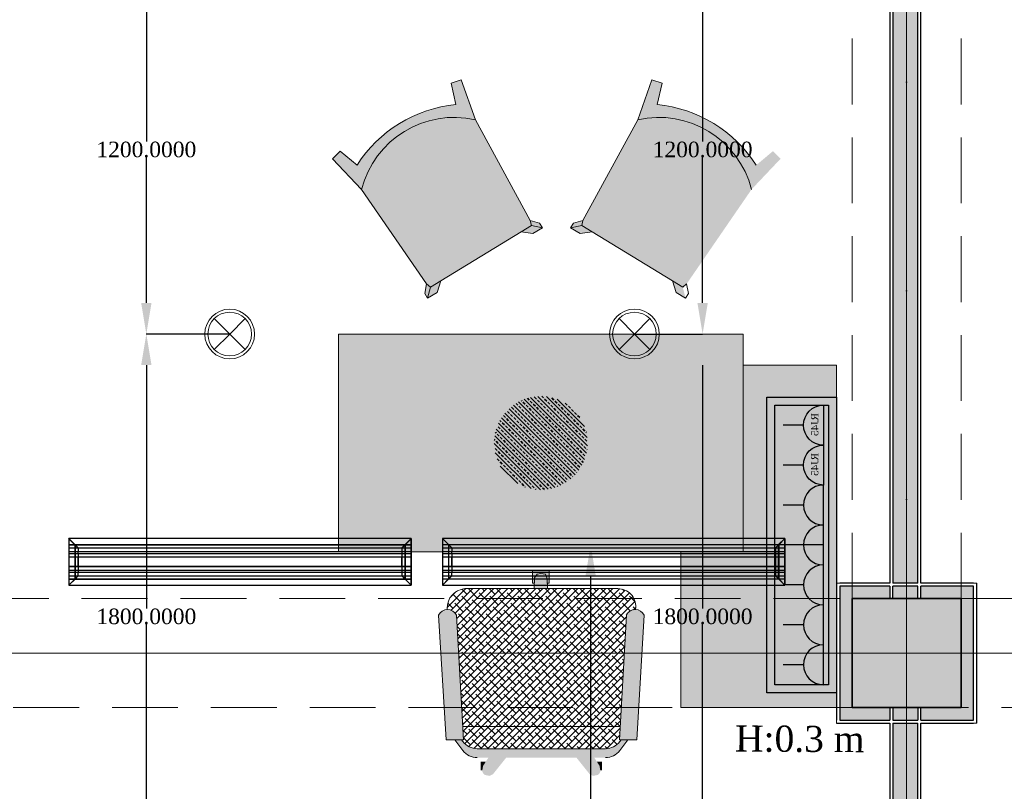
# Model space of a CAD drawing. Header units: millimetres. Extents: x 0 to 88385, y 0 to 41127.
# Tile 104 of 244: x 64383 to 67545, y 14219 to 16698. Entities that reach past the tile are written whole.
import ezdxf
from ezdxf.enums import TextEntityAlignment as Align

# ---------------------------------------------------------------- set-up
doc = ezdxf.new("R2010")
doc.units = ezdxf.units.MM
doc.header["$MEASUREMENT"] = 0
doc.linetypes.add('Dot & Dashed', pattern=[670.277762, 317.5, -176.388889, 0, -176.388874])
doc.linetypes.add('Hidden', pattern=[317.5, 211.666667, -105.833333])
for name, color, linetype in [('- განათება', 7, 'Continuous'), ('- მექანიკური ნაწილი', 7, 'Continuous'), ('- საშტეფცელო როზეტები', 7, 'Continuous'), ('Edges', 7, 'Continuous'), ('New_Structural - Bearing', 7, 'Continuous'), ('Structural - Bearing', 7, 'Continuous'), ('Structural - Grid', 7, 'Continuous')]:
    doc.layers.add(name, color=color, linetype=linetype)
for name, color, linetype, lineweight, true_color in [('New_2D Drafting - General_Pen_No__102', 7, 'Continuous', 13, 0xcccccc), ('New_2D Drafting - General_Pen_No__154', 7, 'Continuous', 20, 0xbd8b17), ('New_2D Drafting - General_Pen_No__161', 7, 'Continuous', 13, 0x6a6a6a), ('New_2D Drafting - General_Pen_No__62', 7, 'Continuous', 20, 0xaaaaaa), ('New_2D Drafting - General_Pen_No__81', 7, 'Continuous', 20, 0x6a6a6a), ('New_2D Drafting - General_Pen_No__82', 7, 'Continuous', 20, 0xaaaaaa), ('New_Interior - Lamp_Pen_No__77', 7, 'Continuous', 20, 0xffeb28), ('New_Structural - Bearing_Pen_No__255', 7, 'Continuous', 13, 0xe8e8e8), ('New_Structural - Bearing_Pen_No__5', 7, 'Continuous', 25, 0x40a5ff), ('New_Structural - Bearing_Pen_No__57', 7, 'Continuous', 25, 0xdcd214), ('Structural - Bearing_Pen_No__161', 7, 'Continuous', 13, 0x6a6a6a), ('Structural - Bearing_Pen_No__28', 7, 'Continuous', 35, 0xa80f02), ('Structural - Bearing_Pen_No__81', 7, 'Continuous', 20, 0x6a6a6a), ('Structural - Grid_Pen_No__81', 7, 'Continuous', 20, 0x6a6a6a)]:
    doc.layers.add(name, color=color, linetype=linetype, lineweight=lineweight, true_color=true_color)
doc.layers.add('New_Structural - Bearing_Pen_No__1', color=7, linetype='Continuous', lineweight=13)
doc.layers.add('Structural - Bearing_Pen_No__20', color=1, linetype='Continuous', lineweight=0)
doc.styles.add('GENERATED_STYLE_2', font='txt')
doc.styles.get("Standard").update_dxf_attribs({"font": 'sylfaen.ttf'})
doc.dimstyles.get("Standard").update_dxf_attribs({"dimtxt": 0.18, "dimasz": 0.18, "dimexe": 0.18, "dimexo": 0.0625, "dimgap": 0.09, "dimtad": 0, "dimtih": 1, "dimtoh": 1, "dimdec": 4, "dimzin": 0, "dimdsep": 46, "dimtxsty": 'Standard', "dimcen": 0.09, "dimadec": 0, "dimazin": 0, "dimtfac": 1, "dimtdec": 4, "dimtofl": 0, "dimtmove": 0, "dimatfit": 3, "dimfxl": 1, "dimtolj": 1, "dimtzin": 0, "dimarcsym": 0})
pattern_1 = [(45, (84240.294, 0), (-11.22532, 11.22532), []), (135, (84240.294, 0), (-33.67596, 11.22532), [39.6875, -23.8125])]

# ---------------------------------------------------------------- blocks, each defined once
blk = doc.blocks.new('Wall_54', base_point=(-16963.2, 12903.1))
at = {"layer": 'New_Structural - Bearing_Pen_No__57', "linetype": 'Continuous', "lineweight": 25, "true_color": 0xdcd214}
for points in [[(-16973.2, 14888), (-16973.2, 20438), (-17053.2, 20438), (-17053.2, 14888)], [(-16973.2, 14878), (-17053.2, 14878), (-17053.2, 14838), (-16973.2, 14838)], [(-17053.2, 14448), (-16973.2, 14448), (-16973.2, 14488), (-17053.2, 14488)], [(-16973.2, 12953.1), (-16973.2, 14438), (-17053.2, 14438), (-17053.2, 12953.1)]]:
    blk.add_hatch(color=52, dxfattribs=at).paths.add_polyline_path(points)
at = {"layer": 'New_Structural - Bearing_Pen_No__1', "color": 7, "linetype": 'Continuous', "lineweight": 13}
for p, q in [((-17053.2, 14888), (-16973.2, 14888)), ((-16973.2, 14438), (-17053.2, 14438))]:
    blk.add_line(p, q, dxfattribs=at)
at = {"layer": 'New_Structural - Bearing_Pen_No__5', "color": 161, "linetype": 'Continuous', "lineweight": 25, "true_color": 0x40a5ff}
for p, q in [((-17053.2, 20438), (-17053.2, 14888)), ((-16973.2, 14888), (-16973.2, 20438)), ((-17063.2, 14878), (-17063.2, 14838)), ((-17053.2, 14838), (-17053.2, 14878)), ((-16973.2, 14878), (-17053.2, 14878)), ((-16973.2, 14838), (-16973.2, 14878)), ((-16963.2, 14838), (-16963.2, 14878)), ((-17063.2, 14488), (-17063.2, 14448)), ((-17053.2, 14488), (-17053.2, 14448)), ((-16973.2, 14488), (-16973.2, 14448)), ((-16963.2, 14448), (-16963.2, 14488)), ((-17053.2, 14448), (-16973.2, 14448)), ((-17053.2, 14438), (-17053.2, 12953.1)), ((-16973.2, 12953.1), (-16973.2, 14438))]:
    blk.add_line(p, q, dxfattribs=at)
at = {"layer": 'New_Structural - Bearing_Pen_No__5', "color": 161, "linetype": 'Continuous', "lineweight": 25, "true_color": 0x40a5ff, "flags": 128}
for points in [[(-17063.2, 20438), (-17063.2, 14888)], [(-16963.2, 14888), (-16963.2, 20438)], [(-17063.2, 14438), (-17063.2, 12953.1)], [(-16963.2, 12953.1), (-16963.2, 14438)]]:
    blk.add_lwpolyline(points, dxfattribs=at)
blk = doc.blocks.new('Wall_91', base_point=(-16833.8, 14838))
at = {"layer": 'New_Structural - Bearing_Pen_No__255', "linetype": 'Continuous', "lineweight": 13, "true_color": 0xe8e8e8}
for points in [[(-16833.8, 14878), (-16833.8, 14838), (-16793.8, 14878)], [(-16833.8, 14838), (-16793.8, 14838), (-16793.8, 14878)], [(-16793.8, 14838), (-16833.8, 14838), (-16833.8, 14488), (-16793.8, 14488)], [(-16833.8, 14488), (-16833.8, 14448), (-16793.8, 14448)], [(-16793.8, 14488), (-16833.8, 14488), (-16793.8, 14448)]]:
    blk.add_hatch(color=254, dxfattribs=at).paths.add_polyline_path(points)
at = {"layer": 'New_Structural - Bearing_Pen_No__1', "color": 7, "linetype": 'Continuous', "lineweight": 13, "flags": 128}
for points in [[(-16783.8, 14888), (-16793.8, 14888)], [(-16783.8, 14438), (-16793.8, 14438)]]:
    blk.add_lwpolyline(points, dxfattribs=at)
at = {"layer": 'New_Structural - Bearing_Pen_No__5', "color": 161, "linetype": 'Continuous', "lineweight": 25, "true_color": 0x40a5ff}
for p, q in [((-16793.8, 14878), (-16833.8, 14878)), ((-16793.8, 14838), (-16793.8, 14878)), ((-16793.8, 14488), (-16793.8, 14838)), ((-16793.8, 14448), (-16793.8, 14488)), ((-16833.8, 14448), (-16793.8, 14448))]:
    blk.add_line(p, q, dxfattribs=at)
at = {"layer": 'New_Structural - Bearing_Pen_No__5', "color": 161, "linetype": 'Continuous', "lineweight": 25, "true_color": 0x40a5ff, "flags": 128}
blk.add_lwpolyline([(-16783.8, 14438), (-16783.8, 14888)], dxfattribs=at)
blk = doc.blocks.new('Wall_92', base_point=(-16833.8, 14488))
at = {"layer": 'New_Structural - Bearing_Pen_No__255', "linetype": 'Continuous', "lineweight": 13, "true_color": 0xe8e8e8}
for points in [[(-17183.8, 14488), (-17223.8, 14488), (-17223.8, 14448)], [(-17183.8, 14488), (-17223.8, 14448), (-17183.8, 14448)], [(-17183.8, 14448), (-17063.2, 14448), (-17063.2, 14488), (-17183.8, 14488)], [(-16963.2, 14448), (-16833.8, 14448), (-16833.8, 14488), (-16963.2, 14488)]]:
    blk.add_hatch(color=254, dxfattribs=at).paths.add_polyline_path(points)
at = {"layer": 'New_Structural - Bearing_Pen_No__1', "color": 7, "linetype": 'Continuous', "lineweight": 13, "flags": 128}
blk.add_lwpolyline([(-17233.8, 14438), (-17233.8, 14448)], dxfattribs=at)
at = {"layer": 'New_Structural - Bearing_Pen_No__5', "color": 161, "linetype": 'Continuous', "lineweight": 25, "true_color": 0x40a5ff}
for p, q in [((-17223.8, 14488), (-17223.8, 14448)), ((-17063.2, 14488), (-17063.2, 14448)), ((-16963.2, 14448), (-16963.2, 14488)), ((-17223.8, 14448), (-17183.8, 14448)), ((-17183.8, 14448), (-17063.2, 14448)), ((-17053.2, 14448), (-16973.2, 14448)), ((-16963.2, 14448), (-16833.8, 14448)), ((-16833.8, 14448), (-16793.8, 14448))]:
    blk.add_line(p, q, dxfattribs=at)
at = {"layer": 'New_Structural - Bearing_Pen_No__5', "color": 161, "linetype": 'Continuous', "lineweight": 25, "true_color": 0x40a5ff, "flags": 128}
for points in [[(-17233.8, 14438), (-17063.2, 14438)], [(-17053.2, 14438), (-16973.2, 14438)], [(-16963.2, 14438), (-16793.8, 14438)]]:
    blk.add_lwpolyline(points, dxfattribs=at)
blk = doc.blocks.new('Wall_93', base_point=(-17183.8, 14488))
at = {"layer": 'New_Structural - Bearing_Pen_No__255', "linetype": 'Continuous', "lineweight": 13, "true_color": 0xe8e8e8}
for points in [[(-17223.8, 14878), (-17183.8, 14838), (-17183.8, 14878)], [(-17223.8, 14838), (-17183.8, 14838), (-17223.8, 14878)], [(-17223.8, 14838), (-17223.8, 14488), (-17183.8, 14488), (-17183.8, 14838)]]:
    blk.add_hatch(color=254, dxfattribs=at).paths.add_polyline_path(points)
at = {"layer": 'New_Structural - Bearing_Pen_No__1', "color": 7, "linetype": 'Continuous', "lineweight": 13, "flags": 128}
blk.add_lwpolyline([(-17233.8, 14888), (-17223.8, 14888)], dxfattribs=at)
at = {"layer": 'New_Structural - Bearing_Pen_No__5', "color": 161, "linetype": 'Continuous', "lineweight": 25, "true_color": 0x40a5ff}
for p, q in [((-17183.8, 14878), (-17223.8, 14878)), ((-17223.8, 14878), (-17223.8, 14838)), ((-17223.8, 14838), (-17223.8, 14488)), ((-17223.8, 14488), (-17223.8, 14448))]:
    blk.add_line(p, q, dxfattribs=at)
at = {"layer": 'New_Structural - Bearing_Pen_No__5', "color": 161, "linetype": 'Continuous', "lineweight": 25, "true_color": 0x40a5ff, "flags": 128}
blk.add_lwpolyline([(-17233.8, 14888), (-17233.8, 14448)], dxfattribs=at)
blk = doc.blocks.new('Wall_94', base_point=(-17183.8, 14838))
at = {"layer": 'New_Structural - Bearing_Pen_No__255', "linetype": 'Continuous', "lineweight": 13, "true_color": 0xe8e8e8}
for points in [[(-17063.2, 14878), (-17183.8, 14878), (-17183.8, 14838), (-17063.2, 14838)], [(-16833.8, 14878), (-16963.2, 14878), (-16963.2, 14838), (-16833.8, 14838)]]:
    blk.add_hatch(color=254, dxfattribs=at).paths.add_polyline_path(points)
at = {"layer": 'New_Structural - Bearing_Pen_No__5', "color": 161, "linetype": 'Continuous', "lineweight": 25, "true_color": 0x40a5ff}
for p, q in [((-17183.8, 14878), (-17223.8, 14878)), ((-17063.2, 14878), (-17183.8, 14878)), ((-17063.2, 14878), (-17063.2, 14838)), ((-16973.2, 14878), (-17053.2, 14878)), ((-16963.2, 14838), (-16963.2, 14878)), ((-16833.8, 14878), (-16963.2, 14878)), ((-16793.8, 14878), (-16833.8, 14878))]:
    blk.add_line(p, q, dxfattribs=at)
at = {"layer": 'New_Structural - Bearing_Pen_No__5', "color": 161, "linetype": 'Continuous', "lineweight": 25, "true_color": 0x40a5ff, "flags": 128}
for points in [[(-17063.2, 14888), (-17223.8, 14888)], [(-16973.2, 14888), (-17053.2, 14888)], [(-16793.8, 14888), (-16963.2, 14888)]]:
    blk.add_lwpolyline(points, dxfattribs=at)
blk = doc.blocks.new('Column_23', base_point=(-17008.8, 14663))
at = {"layer": 'Structural - Bearing_Pen_No__161', "linetype": 'Continuous', "lineweight": 0, "true_color": 0x6a6a6a}
blk.add_hatch(color=251, dxfattribs=at).paths.add_polyline_path([(-16833.8, 14488), (-16833.8, 14838), (-17183.8, 14838), (-17183.8, 14488)])
at = {"layer": 'Structural - Bearing_Pen_No__20', "color": 1, "linetype": 'Continuous', "lineweight": 0}
for p, q in [((-17008.8, 14743), (-17008.8, 14918)), ((-17088.8, 14663), (-17263.8, 14663)), ((-16928.8, 14663), (-16753.8, 14663)), ((-17008.8, 14583), (-17008.8, 14408))]:
    blk.add_line(p, q, dxfattribs=at)
blk.add_point((-17008.8, 14663), dxfattribs=at)
at = {"layer": 'Structural - Bearing_Pen_No__28', "color": 14, "linetype": 'Continuous', "lineweight": 35, "true_color": 0xa80f02, "flags": 128}
blk.add_lwpolyline([(-16833.8, 14488), (-16833.8, 14838), (-17183.8, 14838), (-17183.8, 14488)], close=True, dxfattribs=at)
blk = doc.blocks.new('Standard grid marker')
at = {"layer": 'Structural - Grid_Pen_No__81', "color": 251, "linetype": 'Continuous', "lineweight": 20, "true_color": 0x6a6a6a}
blk.add_line((1000, 0), (51328.1, 0), dxfattribs=at)
at = {"layer": 'Structural - Grid_Pen_No__81', "color": 251, "lineweight": 20, "true_color": 0x6a6a6a, "style": 'GENERATED_STYLE_2'}
for tag, p in [('AC_MarkerText_1_0', (-100, -144)), ('AC_MarkerText_1_1', (52428.1, -144))]:
    blk.add_attdef(tag, text='', height=100, rotation=180, dxfattribs=at).set_placement(p, align=Align.TOP_CENTER)
blk = doc.blocks.new('Standard grid marker_2')
at = {"layer": 'Structural - Grid_Pen_No__81', "color": 251, "linetype": 'Continuous', "lineweight": 20, "true_color": 0x6a6a6a}
blk.add_line((1000, 0), (27734.9, 0), dxfattribs=at)
at = {"layer": 'Structural - Grid_Pen_No__81', "color": 251, "lineweight": 20, "true_color": 0x6a6a6a, "style": 'GENERATED_STYLE_2'}
for tag, p in [('AC_MarkerText_1_0', (-1.5, -46.7)), ('AC_MarkerText_1_1', (28933.4, -46.7))]:
    blk.add_attdef(tag, text='', height=100, rotation=270, dxfattribs=at).set_placement(p, align=Align.TOP_CENTER)
blk = doc.blocks.new('Beam_4', base_point=(-17008.8, 14663))
at = {"layer": 'Structural - Bearing_Pen_No__81', "color": 251, "linetype": 'Dot & Dashed', "lineweight": 20, "true_color": 0x6a6a6a}
blk.add_line((-17008.8, 14663), (-17008.8, 39096.2), dxfattribs=at)
at = {"layer": 'Structural - Bearing_Pen_No__81', "color": 251, "linetype": 'Hidden', "lineweight": 20, "true_color": 0x6a6a6a}
for p, q in [((-17183.8, 14838), (-17183.8, 20488)), ((-16833.8, 14838), (-16833.8, 20488))]:
    blk.add_line(p, q, dxfattribs=at)
blk = doc.blocks.new('Beam_10', base_point=(-47008.8, 14663))
at = {"layer": 'Structural - Bearing_Pen_No__81', "color": 251, "linetype": 'Hidden', "lineweight": 20, "true_color": 0x6a6a6a}
for p, q in [((-22833.8, 14838), (-17183.8, 14838)), ((-16833.8, 14838), (-11183.8, 14838)), ((-47183.8, 14488), (1166.2, 14488))]:
    blk.add_line(p, q, dxfattribs=at)
at = {"layer": 'Structural - Bearing_Pen_No__81', "color": 251, "linetype": 'Dot & Dashed', "lineweight": 20, "true_color": 0x6a6a6a}
blk.add_line((-47008.8, 14663), (991.2, 14663), dxfattribs=at)
blk = doc.blocks.new('- საშტეფცელო როზეტი IP22')
at = {"layer": '- საშტეფცელო როზეტები', "color": 5}
for p, q in [((8536.7, 3822.7), (8536.7, 3888.1)), ((8472.6, 3758.6), (8600.9, 3758.6))]:
    blk.add_line(p, q, dxfattribs=at)
blk.add_arc((8536.7, 3758.6), 64.1, 0, 180, dxfattribs=at)
blk = doc.blocks.new('socket')
at = {"layer": '- საშტეფცელო როზეტები', "color": 5}
for p, q in [((0, 64.1), (0, 129.5)), ((-64.1, 0), (64.1, 0))]:
    blk.add_line(p, q, dxfattribs=at)
blk.add_arc((0, 0), 64.1, 0, 180, dxfattribs=at)
at = {"layer": '- საშტეფცელო როზეტები', "color": 1, "insert": (-38.6, 40.2), "char_height": 23.657, "attachment_point": 1}
blk.add_mtext_dynamic_manual_height_columns('{\\fSylfaen|b0|i0|c0|p18;RJ45}', width=4.298, gutter_width=0.0538, heights=[0], dxfattribs=at)
blk = doc.blocks.new('lineardiffplan')
at = {"layer": 'Edges'}
for p, q in [((392.8, 274.9), (392.8, 274.6)), ((393.1, 274.9), (392.8, 274.9)), ((422.8, 244.9), (392.8, 274.9)), ((392.8, 274.6), (392.9, 274.5)), ((392.9, 125.2), (392.9, 274.5)), ((412.4, 255), (392.9, 274.5)), ((1492.8, 255.3), (392.9, 255.3)), ((392.9, 254.9), (1492.8, 254.9)), ((393.1, 274.9), (393.2, 274.8)), ((393.2, 274.8), (412.7, 255.3)), ((412.4, 144.7), (412.4, 255)), ((412.8, 254.6), (412.4, 255)), ((412.7, 255.3), (413.1, 254.9)), ((412.8, 145.1), (412.8, 254.6)), ((412.8, 254.6), (422.8, 244.6)), ((413.1, 254.9), (423.1, 244.9)), ((1472.5, 254.9), (1462.5, 244.9)), ((1462.8, 244.9), (1492.8, 274.9)), ((1462.9, 244.6), (1472.8, 254.5)), ((1472.9, 255.3), (1472.5, 254.9)), ((1472.8, 254.5), (1473.2, 254.9)), ((1472.8, 254.5), (1472.8, 145.3)), ((1472.9, 255.3), (1492.4, 274.8)), ((1473.2, 254.9), (1492.8, 274.5)), ((1473.2, 144.9), (1473.2, 254.9)), ((1492.4, 274.8), (1492.5, 274.9)), ((1492.8, 274.9), (1492.5, 274.9)), ((1492.8, 274.5), (1492.8, 274.9)), ((1492.8, 274.5), (1492.8, 274.5)), ((1492.8, 125.4), (1492.8, 274.5)), ((392.9, 244.9), (1492.8, 244.9)), ((392.9, 233.2), (1492.8, 233.2)), ((392.9, 233), (1492.8, 233)), ((392.9, 226.8), (1492.8, 226.8)), ((392.9, 226.5), (1492.8, 226.5)), ((422.8, 244.6), (422.8, 244.9)), ((422.8, 244.9), (423.1, 244.9)), ((422.8, 244.6), (422.8, 244.6)), ((422.8, 244.6), (422.8, 233.2)), ((422.8, 233), (422.8, 233.2)), ((422.8, 226.8), (422.8, 233)), ((422.8, 226.5), (422.8, 226.8)), ((422.8, 214.9), (422.8, 226.5)), ((423.1, 244.9), (423.1, 244.9)), ((1462.5, 244.9), (1462.5, 244.9)), ((1462.5, 244.9), (1462.8, 244.9)), ((1462.8, 244.9), (1462.9, 244.6)), ((1462.8, 244.5), (1462.9, 244.6)), ((1462.8, 233.2), (1462.8, 244.5)), ((1462.8, 233), (1462.8, 233.2)), ((1462.8, 226.8), (1462.8, 233)), ((1462.8, 226.5), (1462.8, 226.8)), ((1462.8, 214.9), (1462.8, 226.5)), ((392.9, 214.9), (1492.8, 214.9)), ((1492.8, 214.8), (392.9, 214.8)), ((422.4, 214.9), (422.3, 214.9)), ((422.8, 214.9), (422.4, 214.9)), ((422.8, 184.9), (422.8, 214.9)), ((423.2, 214.9), (422.8, 214.9)), ((423.2, 214.8), (422.8, 214.9)), ((423.2, 214.8), (423.2, 214.9)), ((423.2, 214.8), (423.2, 184.9)), ((1462.8, 214.9), (1462.4, 214.9)), ((1462.4, 214.9), (1462.4, 214.8)), ((1462.8, 214.9), (1462.4, 214.8)), ((1462.4, 184.9), (1462.4, 214.8)), ((1462.8, 214.9), (1462.8, 184.9)), ((1462.8, 214.9), (1463.2, 214.9)), ((1463.2, 214.9), (1463.3, 214.9)), ((1492.8, 184.9), (392.9, 184.9)), ((392.9, 173.2), (1492.8, 173.2)), ((392.9, 173), (1492.8, 173)), ((392.9, 166.8), (1492.8, 166.8)), ((392.9, 166.5), (1492.8, 166.5)), ((422.4, 184.9), (422.3, 184.9)), ((422.8, 184.9), (422.4, 184.9)), ((422.8, 184.9), (423.2, 184.9)), ((422.8, 173.2), (422.8, 184.9)), ((422.8, 173), (422.8, 173.2)), ((422.8, 173), (422.8, 166.8)), ((422.8, 166.5), (422.8, 166.8)), ((422.8, 155.1), (422.8, 166.5)), ((1462.4, 184.9), (1462.8, 184.9)), ((1462.8, 173.2), (1462.8, 184.9)), ((1463.2, 184.9), (1462.8, 184.9)), ((1462.8, 173), (1462.8, 173.2)), ((1462.8, 166.8), (1462.8, 173)), ((1462.8, 166.5), (1462.8, 166.8)), ((1462.8, 155.3), (1462.8, 166.5)), ((1463.2, 184.9), (1463.3, 184.9)), ((392.8, 124.9), (422.8, 154.9)), ((392.9, 154.9), (1492.8, 154.9)), ((1492.8, 144.9), (392.9, 144.9)), ((392.9, 125.2), (412.4, 144.7)), ((392.9, 144.5), (1492.8, 144.5)), ((412.7, 144.5), (393.2, 124.9)), ((412.8, 145.1), (412.4, 144.7)), ((412.7, 144.5), (413.1, 144.9)), ((412.8, 145.1), (422.8, 155.1)), ((423.1, 154.8), (413.1, 144.9)), ((422.8, 154.9), (422.8, 155.1)), ((422.8, 155.1), (422.8, 155.1)), ((423.1, 154.8), (422.8, 154.9)), ((423.1, 154.8), (423.1, 154.9)), ((1462.5, 154.8), (1462.4, 154.9)), ((1462.8, 154.9), (1462.5, 154.8)), ((1462.5, 154.8), (1472.4, 144.9)), ((1462.9, 155.2), (1462.8, 155.3)), ((1462.9, 155.2), (1462.8, 154.9)), ((1462.8, 154.9), (1492.8, 124.9)), ((1472.8, 145.3), (1462.9, 155.2)), ((1472.4, 144.9), (1472.8, 144.5)), ((1473.2, 144.9), (1472.8, 145.3)), ((1472.8, 144.5), (1492.4, 124.9)), ((1473.2, 144.9), (1492.8, 125.4)), ((392.9, 125.2), (392.8, 125.1)), ((392.8, 125.1), (392.8, 124.9)), ((392.8, 124.9), (393.1, 124.9)), ((393.2, 124.9), (393.1, 124.9)), ((1492.4, 124.9), (1492.8, 124.9)), ((1492.4, 124.9), (1492.4, 124.9)), ((1492.8, 125.3), (1492.8, 125.4)), ((1492.8, 124.9), (1492.8, 125.3))]:
    blk.add_line(p, q, dxfattribs=at)
blk.add_lwpolyline([(393.2, 274.8), (1492.8, 274.8), (1492.8, 124.9), (393.2, 124.9)], close=True, dxfattribs=at)
blk = doc.blocks.new('Recessed Spot')
at = {"layer": 'New_Interior - Lamp_Pen_No__77', "color": 2, "linetype": 'Continuous', "lineweight": 20, "true_color": 0xffeb28}
for q in [(-49.5, 49.5), (49.5, 49.5), (-49.5, -49.5), (49.5, -49.5)]:
    blk.add_line((0, 0), q, dxfattribs=at)
at = {"layer": 'New_Interior - Lamp_Pen_No__77', "color": 2, "linetype": 'Continuous', "lineweight": 20, "true_color": 0xffeb28, "flags": 128}
blk.add_lwpolyline([(80, 0, 1), (-80, 0, 1)], format="xyb", close=True, dxfattribs=at)
at = {"layer": 'New_Interior - Lamp_Pen_No__77', "color": 2, "linetype": 'Continuous', "lineweight": 20, "true_color": 0xffeb28}
blk.add_circle((0, 0), 70, dxfattribs=at)
blk = doc.blocks.new('*D556')
at = {"layer": '- საშტეფცელო როზეტები', "color": 0, "lineweight": -2, "transparency": 16777216}
for p, q in [((66964.1, 15010.4), (66216.3, 15010.4)), ((66216.5, 14910.4), (66216.5, 14180.2)), ((66216.5, 13053.1), (66216.5, 14128.8)), ((67130.4, 12953.1), (66216.3, 12953.1))]:
    blk.add_line(p, q, dxfattribs=at)
at = {"layer": '- საშტეფცელო როზეტები', "color": 0, "transparency": 16777216}
for points in [[(66199.8, 14910.4), (66233.2, 14910.4), (66216.5, 15010.4)], [(66199.8, 13053.1), (66233.2, 13053.1), (66216.5, 12953.1)]]:
    blk.add_solid(points, dxfattribs=at)
at = {"layer": 'Defpoints', "color": 0, "transparency": 16777216}
for p in [(66216.5, 15010.4), (66964.2, 15010.4), (67130.5, 12953.1)]:
    blk.add_point(p, dxfattribs=at)
at = {"layer": '- საშტეფცელო როზეტები', "color": 0, "transparency": 16777216, "insert": (66216.5, 14154.5), "char_height": 50, "attachment_point": 5}
blk.add_mtext('\\A1;{\\fSylfaen|b0|i0|c0|p18;2057.3675}', dxfattribs=at)
blk = doc.blocks.new('*D933')
at = {"layer": '- განათება', "color": 0, "lineweight": -2, "transparency": 16777216}
for p, q in [((66357.1, 15688), (66576.2, 15688)), ((66576.1, 15588), (66576.1, 14806.1)), ((66576.1, 13988), (66576.1, 14754.8)), ((66357.1, 13888), (66576.2, 13888))]:
    blk.add_line(p, q, dxfattribs=at)
at = {"layer": '- განათება', "color": 0, "transparency": 16777216}
for points in [[(66559.4, 15588), (66592.7, 15588), (66576.1, 15688)], [(66559.4, 13988), (66592.7, 13988), (66576.1, 13888)]]:
    blk.add_solid(points, dxfattribs=at)
at = {"layer": 'Defpoints', "color": 0, "transparency": 16777216}
for p in [(66357.1, 15688), (66357.1, 13888), (66576.1, 13888)]:
    blk.add_point(p, dxfattribs=at)
at = {"layer": '- განათება', "color": 0, "transparency": 16777216, "insert": (66576.1, 14780.4), "char_height": 50, "attachment_point": 5}
blk.add_mtext('\\A1;{\\fSylfaen|b0|i0|c0|p18;1800.0000}', dxfattribs=at)
blk = doc.blocks.new('*D934')
at = {"layer": '- განათება', "color": 0, "lineweight": -2, "transparency": 16777216}
for p, q in [((65057, 15688), (64789.2, 15688)), ((64789.3, 15588), (64789.3, 14806.1)), ((64789.3, 13988), (64789.3, 14754.8)), ((65057, 13888), (64789.2, 13888))]:
    blk.add_line(p, q, dxfattribs=at)
at = {"layer": '- განათება', "color": 0, "transparency": 16777216}
for points in [[(64772.7, 15588), (64806, 15588), (64789.3, 15688)], [(64772.7, 13988), (64806, 13988), (64789.3, 13888)]]:
    blk.add_solid(points, dxfattribs=at)
at = {"layer": 'Defpoints', "color": 0, "transparency": 16777216}
for p in [(65057.1, 15688), (64789.3, 13888), (65057.1, 13888)]:
    blk.add_point(p, dxfattribs=at)
at = {"layer": '- განათება', "color": 0, "transparency": 16777216, "insert": (64789.3, 14780.4), "char_height": 50, "attachment_point": 5}
blk.add_mtext('\\A1;{\\fSylfaen|b0|i0|c0|p18;1800.0000}', dxfattribs=at)
blk = doc.blocks.new('*D935')
at = {"layer": '- განათება', "color": 0, "lineweight": -2, "transparency": 16777216}
for p, q in [((65057, 16888), (64789.2, 16888)), ((64789.3, 16788), (64789.3, 16306.1)), ((64789.3, 15788), (64789.3, 16254.8)), ((65057, 15688), (64789.2, 15688))]:
    blk.add_line(p, q, dxfattribs=at)
at = {"layer": '- განათება', "color": 0, "transparency": 16777216}
for points in [[(64772.7, 16788), (64806, 16788), (64789.3, 16888)], [(64772.7, 15788), (64806, 15788), (64789.3, 15688)]]:
    blk.add_solid(points, dxfattribs=at)
at = {"layer": 'Defpoints', "color": 0, "transparency": 16777216}
for p in [(65057.1, 16888), (64789.3, 15688), (65057.1, 15688)]:
    blk.add_point(p, dxfattribs=at)
at = {"layer": '- განათება', "color": 0, "transparency": 16777216, "insert": (64789.3, 16280.4), "char_height": 50, "attachment_point": 5}
blk.add_mtext('\\A1;{\\fSylfaen|b0|i0|c0|p18;1200.0000}', dxfattribs=at)
blk = doc.blocks.new('*D920')
at = {"layer": '- განათება', "color": 0, "lineweight": -2, "transparency": 16777216}
for p, q in [((66357.1, 16888), (66576.2, 16888)), ((66576.1, 16788), (66576.1, 16306.1)), ((66576.1, 15788), (66576.1, 16254.8)), ((66357.1, 15688), (66576.2, 15688))]:
    blk.add_line(p, q, dxfattribs=at)
at = {"layer": '- განათება', "color": 0, "transparency": 16777216}
for points in [[(66559.4, 16788), (66592.7, 16788), (66576.1, 16888)], [(66559.4, 15788), (66592.7, 15788), (66576.1, 15688)]]:
    blk.add_solid(points, dxfattribs=at)
at = {"layer": 'Defpoints', "color": 0, "transparency": 16777216}
for p in [(66357.1, 16888), (66357.1, 15688), (66576.1, 15688)]:
    blk.add_point(p, dxfattribs=at)
at = {"layer": '- განათება', "color": 0, "transparency": 16777216, "insert": (66576.1, 16280.4), "char_height": 50, "attachment_point": 5}
blk.add_mtext('\\A1;{\\fSylfaen|b0|i0|c0|p18;1200.0000}', dxfattribs=at)

msp = doc.modelspace()

# ---------------------------------------------------------------- hatches: boundary and pattern name
at = {"layer": '- განათება', "linetype": 'Continuous', "lineweight": 35}
h = msp.add_hatch(dxfattribs=at)
h.set_pattern_fill('ANSI33', color=30, style=0, pattern_type=2)
h.set_pattern_definition([(135, (3738511.685, 2300512.415), (13.25825215, 13.25825215), []), (135, (3738498.426, 2300512.415), (13.25825215, 13.25825215), [9.375, -4.6875])])
h.paths.add_polyline_path([(66206.5059, 15337.98097, -1), (65906.5059, 15337.98097, -1)])
at = {"layer": 'New_2D Drafting - General_Pen_No__102', "linetype": 'Continuous', "lineweight": 13, "true_color": 0xcccccc}
h = msp.add_hatch(dxfattribs=at)
h.set_pattern_fill('ANSI38', color=254, style=0, pattern_type=2)
h.set_pattern_definition(pattern_1)
h.paths.add_polyline_path([(65755.53292, 14808.2533), (65755.83548, 14802.80946, -0.3008724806), (65785.4195, 14784.5756), (65805.27425, 14427.19189), (66311.26585, 14426.95034), (66331.13402, 14784.5774, -0.3008761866), (66360.71848, 14802.81124), (66361.10205, 14809.71525, 0.4305604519), (66304.04714, 14870.0272), (65811.88718, 14870.0272, 0.3820752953)])
h = msp.add_hatch(dxfattribs=at)
h.set_pattern_fill('ANSI38', color=254, style=0, pattern_type=2)
h.set_pattern_definition(pattern_1)
h.paths.add_polyline_path([(65807.65653, 14384.31109), (65802.10147, 14384.31109), (65806.38509, 14378.59903, 0.2381735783), (65852.55393, 14355.74148), (66264.45282, 14355.74148, 0.2360732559), (66310.16779, 14378.59954), (66314.45282, 14384.31292), (66308.89711, 14384.31291), (66311.26585, 14426.95034), (65805.27425, 14427.19189)])
at = {"layer": 'New_2D Drafting - General_Pen_No__154', "linetype": 'Continuous', "lineweight": 20, "true_color": 0xbd8b17}
msp.add_hatch(color=42, dxfattribs=at).paths.add_polyline_path([(66506.5059, 14987.98097), (66506.5059, 14487.98097), (67006.5059, 14487.98097), (67006.5059, 15587.98097), (66706.5059, 15587.98097), (66706.5059, 14987.98097)])
at = {"layer": 'New_2D Drafting - General_Pen_No__81', "linetype": 'Continuous', "lineweight": 0, "true_color": 0x1a1a1a}
for points in [[(65480.78424, 16152.4552), (65387.3593, 16251.11508), (65412.09186, 16275.33363), (65466.05957, 16230.13799, -0.2330269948), (65783.85354, 16424.87211), (65768.08798, 16493.47682), (65800.89574, 16504.51716), (65846.38228, 16376.48214, 0.4066685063)], [(66733.19677, 16152.4552), (66826.62171, 16251.11508), (66801.88914, 16275.33363), (66747.92143, 16230.13799, 0.2330269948), (66430.12746, 16424.87211), (66445.89302, 16493.47682), (66413.08527, 16504.51716), (66367.59872, 16376.48214, -0.4066685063)], [(66022.10186, 16053.06249), (66026.07526, 16037.03105), (65701.6437, 15838.22962), (65689.16397, 15849.04866), (65480.78424, 16152.4552, -0.4066685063), (65846.38228, 16376.48214)], [(66191.87915, 16053.06249), (66187.90574, 16037.03105), (66512.33731, 15838.22962), (66524.81704, 15849.04866), (66733.19677, 16152.4552, 0.4066685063), (66367.59872, 16376.48214)], [(65992.87737, 16016.68843), (66026.07526, 16037.03105), (66061.7018, 16029.16314), (66031.13806, 16010.43464)], [(66026.07526, 16037.03105), (66022.10186, 16053.06249), (66052.6662, 16043.9087), (66061.7018, 16029.16314)], [(66187.90574, 16037.03105), (66191.87915, 16053.06249), (66161.31481, 16043.9087), (66152.2792, 16029.16314)], [(66221.10363, 16016.68843), (66187.90574, 16037.03105), (66152.2792, 16029.16314), (66182.84295, 16010.43464)], [(65689.16397, 15849.04866), (65701.6437, 15838.22962), (65692.47828, 15802.91462), (65683.44267, 15817.66017)], [(65701.6437, 15838.22962), (65734.84159, 15858.57224), (65723.04202, 15821.64312), (65692.47828, 15802.91462)], [(66512.33731, 15838.22962), (66479.13942, 15858.57224), (66490.93898, 15821.64312), (66521.50273, 15802.91462)]]:
    msp.add_hatch(color=250, dxfattribs=at).paths.add_polyline_path(points)
at = {"layer": 'New_2D Drafting - General_Pen_No__81', "linetype": 'Continuous', "lineweight": 20, "true_color": 0x6a6a6a}
for points in [[(66029.56949, 14887.46625), (66035.37215, 14887.46625), (66036.04828, 14904.36952), (66044.81583, 14916.05959), (66056.5059, 14918.98211), (66071.11848, 14916.05959), (66076.96352, 14901.44701), (66077.54605, 14887.46625), (66083.44232, 14887.46625), (66083.44232, 14928.59862), (66029.56949, 14928.59862)], [(66036.04828, 14904.36952), (66034.67459, 14870.0272), (66078.27268, 14870.0272), (66076.96352, 14901.44701), (66071.11848, 14916.05959), (66056.5059, 14918.98211), (66044.81583, 14916.05959)], [(65752.10102, 14384.31109), (65807.65653, 14384.31109), (65785.4195, 14784.5756, 0.6387631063), (65728.27667, 14784.57516)], [(66308.89711, 14384.31291), (66364.45282, 14384.31294), (66388.27686, 14784.57695, 0.6387631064), (66331.13402, 14784.5774)], [(65802.10147, 14384.31109), (65780.67245, 14384.31109), (65806.38646, 14350.02577, 0.2381394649), (65852.54884, 14327.17002), (66264.45283, 14327.17006, 0.2360689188), (66310.16724, 14350.02737), (66335.88138, 14384.31293), (66314.45282, 14384.31292), (66310.16779, 14378.59954, -0.2360732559), (66264.45282, 14355.74148), (65851.6481, 14355.74148, -0.2339896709), (65806.38509, 14378.59903)], [(65868.08943, 14283.21121), (65871.01195, 14277.36617), (65876.85698, 14271.52114), (65891.46956, 14268.59862), (65903.15963, 14274.44366), (65945.34073, 14327.17003), (65888.10964, 14327.17002), (65871.01195, 14300.74631)], [(66212.9464, 14274.44366), (66224.63647, 14268.59862), (66239.24905, 14271.52114), (66245.09408, 14277.36617), (66248.0166, 14283.21121), (66245.09408, 14300.74631), (66227.99635, 14327.17008), (66170.76527, 14327.17007)], [(65863.44779, 14286.13373), (65868.57652, 14286.13373), (65871.01195, 14300.74631), (65879.52163, 14313.89763), (65863.44779, 14313.89763)], [(66245.09408, 14300.74631), (66247.52952, 14286.13373), (66252.65825, 14286.13373), (66252.65825, 14313.89763), (66236.5844, 14313.89763)]]:
    msp.add_hatch(color=251, dxfattribs=at).paths.add_polyline_path(points)
at = {"layer": 'New_2D Drafting - General_Pen_No__82', "linetype": 'Continuous', "lineweight": 20, "true_color": 0xaaaaaa}
msp.add_hatch(color=253, dxfattribs=at).paths.add_polyline_path([(65406.5059, 14987.98097), (66706.5059, 14987.98097), (66706.5059, 15687.98098), (65406.5059, 15687.98098)])

# ---------------------------------------------------------------- linework, layer by layer
at = {"layer": '- საშტეფცელო როზეტები', "color": 5}
for points in [[(66782.56759, 14535.79782), (66782.56759, 15485.04764), (67006.5059, 15485.04764), (67006.5059, 14535.79782)], [(66808.25817, 14561.4884), (66808.25817, 15459.35706), (66980.81532, 15459.35706), (66980.81532, 14561.4884)]]:
    msp.add_lwpolyline(points, close=True, dxfattribs=at)
at = {"layer": 'New_2D Drafting - General_Pen_No__161', "color": 251, "linetype": 'Continuous', "lineweight": 13, "true_color": 0x6a6a6a, "flags": 128}
for points in [[(65783.85354, 16424.87211, 0.2330269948), (65466.05957, 16230.13799)], [(66430.12746, 16424.87211, -0.2330269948), (66747.92143, 16230.13799)], [(65846.38228, 16376.48214, 0.4066685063), (65480.78424, 16152.4552)], [(66367.59872, 16376.48214, -0.4066685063), (66733.19677, 16152.4552)]]:
    msp.add_lwpolyline(points, format="xyb", dxfattribs=at)
for points in [[(66022.10186, 16053.06249), (65846.38228, 16376.48214)], [(66191.87915, 16053.06249), (66367.59872, 16376.48214)], [(65480.78424, 16152.4552), (65387.3593, 16251.11508), (65412.09186, 16275.33363), (65466.05957, 16230.13799)], [(65689.16397, 15849.04866), (65480.78424, 16152.4552)], [(66022.10186, 16053.06249), (66026.07526, 16037.03105), (65992.87737, 16016.68843), (65734.84159, 15858.57224), (65701.6437, 15838.22962), (65689.16397, 15849.04866)], [(66022.10186, 16053.06249), (66052.6662, 16043.9087), (66061.7018, 16029.16314), (66031.13806, 16010.43464), (65992.87737, 16016.68843)], [(66061.7018, 16029.16314), (66026.07526, 16037.03105)], [(66191.87915, 16053.06249), (66161.31481, 16043.9087), (66152.2792, 16029.16314), (66182.84295, 16010.43464), (66221.10363, 16016.68843)], [(66152.2792, 16029.16314), (66187.90574, 16037.03105)], [(66191.87915, 16053.06249), (66187.90574, 16037.03105), (66221.10363, 16016.68843), (66479.13942, 15858.57224), (66512.33731, 15838.22962), (66524.81704, 15849.04866)], [(65689.16397, 15849.04866), (65683.44267, 15817.66017), (65692.47828, 15802.91462), (65723.04202, 15821.64312), (65734.84159, 15858.57224)], [(66524.81704, 15849.04866), (66530.53834, 15817.66017), (66521.50273, 15802.91462), (66490.93898, 15821.64312), (66479.13942, 15858.57224)], [(65692.47828, 15802.91462), (65701.6437, 15838.22962)]]:
    msp.add_lwpolyline(points, dxfattribs=at)
at = {"layer": 'New_2D Drafting - General_Pen_No__62', "color": 253, "linetype": 'Continuous', "lineweight": 20, "true_color": 0xaaaaaa}
for p, q in [((66029.56949, 14928.59862), (66083.44232, 14928.59862)), ((66029.56949, 14928.59862), (66083.44232, 14928.59862)), ((66029.56949, 14928.38149), (66029.56949, 14887.46625)), ((66029.56949, 14928.38149), (66029.56949, 14887.46625)), ((66083.44232, 14928.38149), (66083.44232, 14887.46625)), ((66083.44232, 14928.38149), (66083.44232, 14887.46625)), ((66034.67459, 14870.0272), (66036.04828, 14904.36952)), ((66034.67459, 14870.0272), (66036.04828, 14904.36952)), ((66036.04828, 14904.36952), (66044.81583, 14916.05959)), ((66036.04828, 14904.36952), (66044.81583, 14916.05959)), ((66044.81583, 14916.05959), (66056.5059, 14918.98211)), ((66044.81583, 14916.05959), (66056.5059, 14918.98211)), ((66056.5059, 14918.98211), (66071.11848, 14916.05959)), ((66056.5059, 14918.98211), (66071.11848, 14916.05959)), ((66071.11848, 14916.05959), (66076.96352, 14901.44701)), ((66071.11848, 14916.05959), (66076.96352, 14901.44701)), ((66076.96352, 14901.44701), (66078.27268, 14870.0272)), ((66076.96352, 14901.44701), (66078.27268, 14870.0272)), ((65811.88718, 14870.0272), (66304.04714, 14870.0272)), ((65811.88718, 14870.0272), (66304.04714, 14870.0272)), ((66029.56949, 14887.46625), (66035.37215, 14887.46625)), ((66029.56949, 14887.46625), (66035.37215, 14887.46625)), ((66083.44232, 14887.46625), (66077.54605, 14887.46625)), ((66083.44232, 14887.46625), (66077.54605, 14887.46625)), ((65755.45179, 14809.71309), (65755.83545, 14802.81)), ((65755.45179, 14809.71309), (65755.83545, 14802.81)), ((66361.10194, 14809.71488), (66360.71851, 14802.8118)), ((66361.10194, 14809.71488), (66360.71851, 14802.8118)), ((65728.27676, 14784.57358), (65752.10102, 14384.31109)), ((65728.27676, 14784.57358), (65752.10102, 14384.31109)), ((65785.41962, 14784.57358), (65807.65653, 14384.31109)), ((65785.41962, 14784.57358), (65807.65653, 14384.31109)), ((66331.13391, 14784.57537), (66308.89711, 14384.31291)), ((66331.13391, 14784.57537), (66308.89711, 14384.31291)), ((66388.27677, 14784.57537), (66364.45282, 14384.31294)), ((66388.27677, 14784.57537), (66364.45282, 14384.31294)), ((66311.26614, 14426.95034), (65805.27425, 14427.19189)), ((66311.26614, 14426.95034), (65805.27425, 14427.19189)), ((65752.10102, 14384.31109), (65807.65653, 14384.31109)), ((65752.10102, 14384.31109), (65807.65653, 14384.31109)), ((65806.38656, 14350.02503), (65780.67245, 14384.31109)), ((65806.38656, 14350.02503), (65780.67245, 14384.31109)), ((65806.38674, 14378.59682), (65802.1012, 14384.31144)), ((65806.38674, 14378.59682), (65802.1012, 14384.31144)), ((66364.45282, 14384.31294), (66308.89711, 14384.31291)), ((66364.45282, 14384.31294), (66308.89711, 14384.31291)), ((66310.16705, 14350.02688), (66335.88139, 14384.31294)), ((66310.16705, 14350.02688), (66335.88139, 14384.31294)), ((66310.16705, 14378.59831), (66314.45282, 14384.31291)), ((66310.16705, 14378.59831), (66314.45282, 14384.31291)), ((66264.45282, 14355.74148), (65851.6481, 14355.74148)), ((66264.45282, 14355.74148), (65851.6481, 14355.74148))]:
    msp.add_line(p, q, dxfattribs=at)
at = {"layer": 'New_2D Drafting - General_Pen_No__62', "color": 253, "linetype": 'Continuous', "lineweight": 20, "true_color": 0xaaaaaa, "flags": 128}
for points in [[(65846.38228, 16376.48214), (65800.89574, 16504.51716), (65768.08798, 16493.47682), (65783.85354, 16424.87211)], [(66367.59872, 16376.48214), (66413.08527, 16504.51716), (66445.89302, 16493.47682), (66430.12746, 16424.87211)], [(66706.5059, 15587.98097), (67006.5059, 15587.98097), (67006.5059, 14487.98097), (66506.5059, 14487.98097), (66506.5059, 14987.98097)]]:
    msp.add_lwpolyline(points, dxfattribs=at)
msp.add_lwpolyline([(65406.5059, 15687.98097), (65406.5059, 14987.98097), (66706.5059, 14987.98097), (66706.5059, 15687.98097)], close=True, dxfattribs=at)
at = {"layer": 'New_2D Drafting - General_Pen_No__62', "color": 253, "linetype": 'Continuous', "lineweight": 20, "true_color": 0xaaaaaa}
for centre, radius, start, end in [((65818.22946, 14807.64935), 62.69945, 95.80560589, 181.0106651), ((65818.22946, 14807.64935), 62.69945, 95.80560589, 181.0106651), ((66304.04714, 14812.88434), 57.14286, 356.82016, 90.000023), ((66304.04714, 14812.88434), 57.14286, 356.82016, 90.000023), ((65756.84819, 14771.33592), 31.48983, 24.862139, 155.137894), ((65756.84819, 14771.33592), 31.48983, 24.862139, 155.137894), ((66359.70534, 14771.33771), 31.48983, 24.862139, 155.137894), ((66359.70534, 14771.33771), 31.48983, 24.862139, 155.137894), ((65852.10102, 14412.88255), 57.14286, 216.869919, 270.000031), ((65852.10102, 14412.88255), 57.14286, 216.869919, 270.000031), ((66264.45282, 14412.88434), 57.14286, 270.000031, 323.130127), ((66264.45282, 14412.88434), 57.14286, 270.000031, 323.130127), ((65852.10102, 14384.31112), 57.14286, 216.869919, 270.000031), ((65852.10102, 14384.31112), 57.14286, 216.869919, 270.000031), ((66264.45282, 14384.31291), 57.14286, 270.000031, 323.130127), ((66264.45282, 14384.31291), 57.14286, 270.000031, 323.130127)]:
    msp.add_arc(centre, radius, start, end, dxfattribs=at)

# ---------------------------------------------------------------- block references
at = {"layer": '- განათება', "color": 2, "linetype": 'Continuous', "lineweight": 20, "true_color": 0xffeb28, "zscale": 1000}
for p in [(65057.0664, 15687.98097), (66357.0664, 15687.98097)]:
    msp.add_blockref('Recessed Spot', p, dxfattribs=at)
at = {"layer": '- მექანიკური ნაწილი', "xscale": -1, "rotation": 180}
for p in [(64147.53482, 15155.67312), (65347.6066, 15156.17795)]:
    msp.add_blockref('lineardiffplan', p, dxfattribs=at)
at = {"layer": '- საშტეფცელო როზეტები', "xscale": -1, "rotation": 90}
for p in [(66964.17105, 15395.22358), (66964.17105, 15266.95663)]:
    msp.add_blockref('socket', p, dxfattribs=at)
at = {"layer": '- საშტეფცელო როზეტები', "rotation": 90}
for p in [(70722.72804, 6601.94808), (70722.72804, 6473.68113), (70722.72804, 6345.41418), (70722.72804, 6217.14723), (70722.72804, 6088.88027)]:
    msp.add_blockref('- საშტეფცელო როზეტი IP22', p, dxfattribs=at)
at = {"layer": 'New_Structural - Bearing', "color": 7, "lineweight": 35}
for name, p in [('Wall_54', (67277.0664, 12903.05519)), ('Wall_93', (67056.5059, 14487.98097)), ('Wall_94', (67056.5059, 14837.98097)), ('Wall_91', (67406.5059, 14837.98097)), ('Wall_92', (67406.5059, 14487.98097))]:
    msp.add_blockref(name, p, dxfattribs=at)
at = {"layer": 'Structural - Bearing', "color": 251, "lineweight": 20, "true_color": 0x6a6a6a}
for name, p in [('Beam_4', (67231.5059, 14662.98097)), ('Beam_10', (37231.5059, 14662.98097))]:
    msp.add_blockref(name, p, dxfattribs=at)
at = {"layer": 'Structural - Bearing', "color": 14, "lineweight": 35, "true_color": 0xa80f02}
msp.add_blockref('Column_23', (67231.5059, 14662.98097), dxfattribs=at)
at = {"layer": 'Structural - Grid', "color": 8, "linetype": 'Continuous', "lineweight": 15, "zscale": 1000}
for name, p, rotation in [('Standard grid marker_2', (67231.5059, 11703.05519), 90), ('Standard grid marker', (88184.57817, 14662.98097), 180)]:
    msp.add_blockref(name, p, dxfattribs=dict(at, rotation=rotation))

# ---------------------------------------------------------------- texts
at = {"layer": '- საშტეფცელო როზეტები', "color": 5, "insert": (67096.33593, 14428.50952), "char_height": 83.964469, "attachment_point": 3, "rotation": 359.68932566}
msp.add_mtext_dynamic_manual_height_columns('H:0.3 m', width=710.9466492, gutter_width=1.70068, heights=[0], dxfattribs=at)

# ---------------------------------------------------------------- dimensions: what is measured, and where the dimension line sits
at = {"layer": '- განათება', "color": 1}
for base, p1, p2, picture, middle in [((64789.33143, 15687.98097), (65057.0664, 16887.98097), (65057.0664, 15687.98097), '*D935', (64789.33143, 16280.41604)), ((66576.0605, 15687.98097), (66357.0664, 16887.98097), (66357.0664, 15687.98097), '*D920', (66576.0605, 16280.41604)), ((64789.33143, 13887.98097), (65057.0664, 15687.98097), (65057.0664, 13887.98097), '*D934', (64789.33143, 14780.41604)), ((66576.0605, 13887.98097), (66357.0664, 15687.98097), (66357.0664, 13887.98097), '*D933', (66576.0605, 14780.41604))]:
    dim = msp.add_linear_dim(base=base, p1=p1, p2=p2, angle=270, text='{\\fSylfaen|b0|i0|c0|p18;<>}', dimstyle='Standard', override={"dimtxt": 50, "dimasz": 100}, dxfattribs=at)
    dim.commit()
    dim.dimension.update_dxf_attribs({"geometry": picture, "text_midpoint": middle, "dimtype": 160})
at = {"layer": '- საშტეფცელო როზეტები', "color": 1}
dim = msp.add_linear_dim(base=(66216.5, 15010.42273), p1=(67130.5, 12953.05519), p2=(66964.17105, 15010.42273), angle=90, text='{\\fSylfaen|b0|i0|c0|p18;<>}', dimstyle='Standard', override={"dimtxt": 50, "dimasz": 100}, dxfattribs=at)
dim.commit()
dim.dimension.update_dxf_attribs({"geometry": '*D556', "text_midpoint": (66216.5, 14154.5), "dimtype": 160})

doc.saveas('drawing.dxf')
